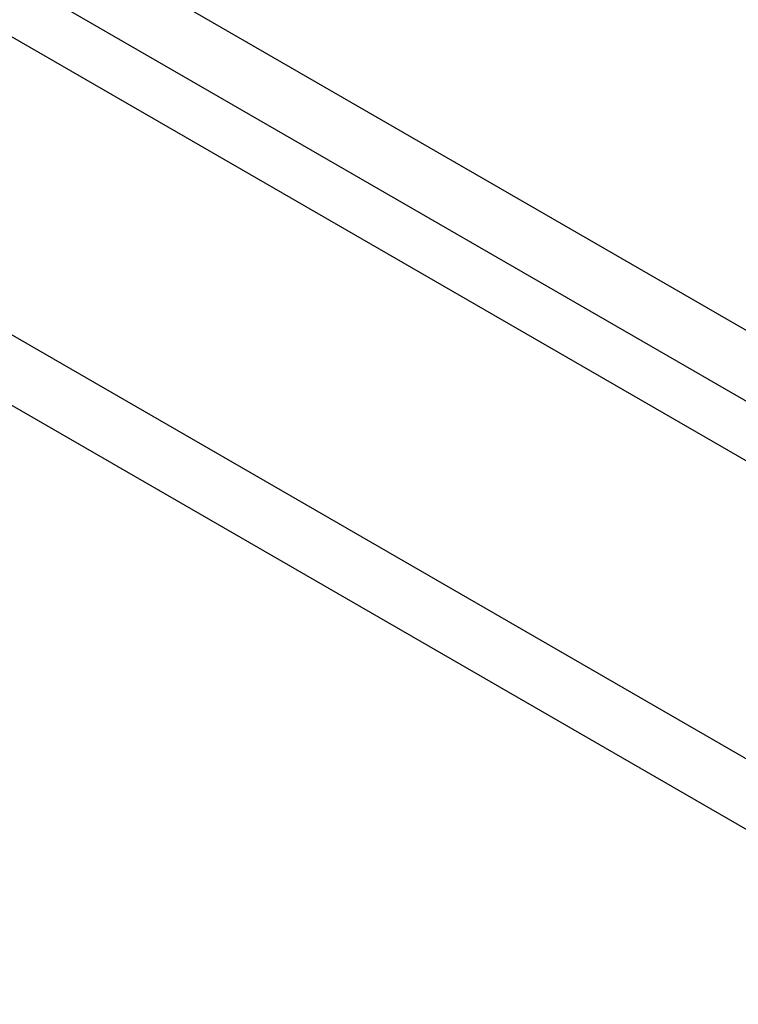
# Model space of a CAD drawing. Header units: inches. Extents: x 635 to 745, y 253 to 341.
# Tile 44 of 127: x 661.39 to 663.04, y 319.4 to 321.66. Entities that reach past the tile are written whole.
import ezdxf

# ---------------------------------------------------------------- set-up
doc = ezdxf.new("R2010")
doc.units = ezdxf.units.IN
doc.header["$MEASUREMENT"] = 0
doc.layers.add('Visible Edges(ANSI)', color=7, linetype='Continuous', lineweight=25)
doc.layers.add('Visible Tangent Edges(ANSI)', color=7, linetype='Continuous', lineweight=25)

msp = doc.modelspace()

# ---------------------------------------------------------------- linework, layer by layer
at = {"layer": 'Visible Edges(ANSI)'}
msp.add_line((636.069, 336.2274), (686.7013, 306.9948), dxfattribs=at)
at = {"layer": 'Visible Tangent Edges(ANSI)'}
for p, q in [((686.9722, 307.1363), (636.2005, 336.4494)), ((636.1305, 336.3281), (686.9022, 307.0151)), ((635.4785, 335.8865), (686.1109, 306.6539)), ((686.0409, 306.5326), (635.4085, 335.7653))]:
    msp.add_line(p, q, dxfattribs=at)

doc.saveas('drawing.dxf')
